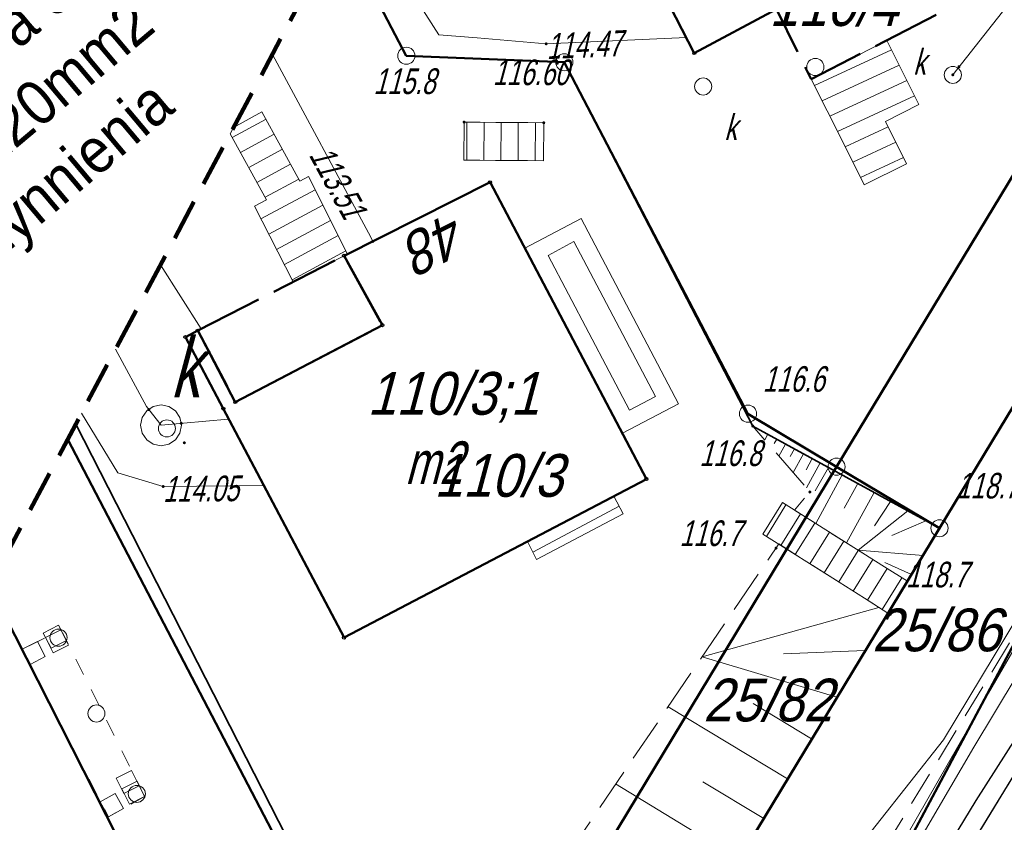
# Model space of a CAD drawing. Extents: x 7463256 to 7464485, y 5957341 to 5958260.
# Tile 123 of 256: x 7463731 to 7463760, y 5957620 to 5957643. Entities that reach past the tile are written whole.
import ezdxf
from ezdxf import colors
from ezdxf.entities.mleader import LeaderData, LeaderLine
from ezdxf.enums import TextEntityAlignment as Align
from ezdxf.math import Vec2, Vec3

# ---------------------------------------------------------------- set-up
doc = ezdxf.new("R2010")
doc.units = 0
doc.header["$MEASUREMENT"] = 0
for name, pattern in [('1.5_0.5', [2, 1.5, -0.5]), ('218-500', [1, 0.5, -0.5]), ('4', [1.8, 1.2, -0.6]), ('ib10_500', [1, 0.5, -0.5]), ('l219_500', [0]), ('mz1.0_0.5', [1.5, 1, -0.5]), ('mz1.25_0.5', [1.75, 1.25, -0.5]), ('mz2.0_0.5', [2.5, 2, -0.5])]:
    doc.linetypes.add(name, pattern=pattern)
doc.layers.get('0').update_dxf_attribs({"color": 2, "linetype": 'CONTINUOUS', "lineweight": 5})
for name, color, linetype in [('000 Inne (niezydentyfikowane)', 7, 'CONTINUOUS'), ('202-Punkt graniczny stabilizowany trwale', 7, 'CONTINUOUS'), ('211-Nr działki', 7, 'CONTINUOUS'), ('218-Granica użytku', 7, 'CONTINUOUS'), ('219-Linia granicy', 7, 'CONTINUOUS'), ('238-Punkt adresowy budynku', 7, 'CONTINUOUS'), ('311-podpora związana z budynkiem (punkt)', 7, 'CONTINUOUS'), ('312-Budynek (powierzchnia)', 7, 'CONTINUOUS'), ('312-Numer ewidencyjny budynku', 7, 'CONTINUOUS'), ('312-Numer ewidencyjny budynku-Atr124', 7, 'CONTINUOUS'), ('352-schody (powierzchnia)', 7, 'CONTINUOUS'), ('chodnik (powierzchnia)', 7, 'CONTINUOUS'), ('jezdnia (powierzchnia)', 7, 'CONTINUOUS'), ('komora podziemna - przewód kanalizacyjny (powierzchnia)', 7, 'CONTINUOUS'), ('komora podziemna - przewód kanalizacyjny (powierzchnia)-Atr17', 7, 'CONTINUOUS'), ('krawężnik (linia)', 7, 'CONTINUOUS'), ('nawis - blok budynku (powierzchnia)', 7, 'CONTINUOUS'), ('Obszar opracowania', 7, 'CONTINUOUS'), ('ogrodzenie trwałe (linia)', 7, 'CONTINUOUS'), ('przewód elektroenergetyczny (linia)', 7, 'CONTINUOUS'), ('przewód gazowy (linia)', 7, 'CONTINUOUS'), ('przewód kanalizacyjny (linia)', 7, 'CONTINUOUS'), ('przewód wodociągowy (linia)', 7, 'CONTINUOUS'), ('Punkt budynku', 7, 'CONTINUOUS'), ('punkt o określonej wysokości (sieć gazowa)', 7, 'CONTINUOUS'), ('punkt o określonej wysokości (sieć gazowa)-Atr2', 7, 'CONTINUOUS'), ('punkt o określonej wysokości (sieć kanalizacyjna)', 7, 'CONTINUOUS'), ('punkt o określonej wysokości (sieć wodociągowa)', 7, 'CONTINUOUS'), ('punkt o określonej wysokości (sieć wodociągowa)-Atr2', 7, 'CONTINUOUS'), ('punkt wysokościowy naturalny', 7, 'CONTINUOUS'), ('punkt wysokościowy naturalny-Atr2', 7, 'CONTINUOUS'), ('punkt wysokościowy sztuczny', 7, 'CONTINUOUS'), ('punkt wysokościowy sztuczny-Atr2', 7, 'CONTINUOUS'), ('rura ochronna - przewód elektroenergetyczny (linia)', 7, 'CONTINUOUS'), ('schody w ciągu komunikacyjnym', 7, 'CONTINUOUS'), ('skarpa nieumocniona (powierzchnia)', 7, 'CONTINUOUS'), ('studzienka okrągła - przewód kanalizacyjny (punkt)', 7, 'CONTINUOUS'), ('studzienka okrągła - przewód kanalizacyjny (punkt)-Atr17', 7, 'CONTINUOUS'), ('taras (powierzchnia)', 7, 'CONTINUOUS'), ('wiata (powierzchnia)', 7, 'CONTINUOUS'), ('wiata (powierzchnia) - symbol', 7, 'CONTINUOUS'), ('właz okrągły - siec kanalizacyjna (punkt)', 7, 'CONTINUOUS')]:
    doc.layers.add(name, color=color, linetype=linetype)
doc.layers.add('OBMBS-21-18876-opis proj', color=1, linetype='CONTINUOUS', lineweight=18)
doc.styles.get("Standard").update_dxf_attribs({"font": 'txt', "width": 0.75})
doc.linetypes.add('902-500', pattern='A,3.75,0,[1,ksztalty.shx,S=0.5,R=0,X=0,Y=0],3.75', length=7.5)

# ---------------------------------------------------------------- blocks, each defined once
blk = doc.blocks.new('PW01')
at = {"linetype": 'Continuous', "lineweight": 13}
h = blk.add_hatch(color=0, dxfattribs=at)
edge = h.paths.add_edge_path()
edge.add_arc((0, 0), 0.045, 0, 360)
blk = doc.blocks.new('US22')
at = {"color": 0, "linetype": 'Continuous', "lineweight": 13}
blk.add_circle((0, 0), 0.25, dxfattribs=at)
blk = doc.blocks.new('PW02')
at = {"linetype": 'Continuous', "lineweight": 13}
h = blk.add_hatch(color=0, dxfattribs=at)
edge = h.paths.add_edge_path()
edge.add_arc((0, 0), 0.045, 0, 360)
blk = doc.blocks.new('US15')
at = {"color": 0, "linetype": 'Continuous', "lineweight": 13}
blk.add_circle((0, 0), 0.25, dxfattribs=at)
blk = doc.blocks.new('IB10')
at = {"color": 0, "linetype": 'Continuous', "lineweight": 13}
for p, q in [((0, 0), (0, 0.5)), ((0, 0.5), (0.5, 0.5)), ((0.5, 0), (0.5, 0.5)), ((0, 0), (0.5, 0))]:
    blk.add_line(p, q, dxfattribs=at)
blk = doc.blocks.new('202')
at = {"color": 0, "linetype": 'Continuous', "lineweight": 0}
blk.add_circle((0, 0), 0.25, dxfattribs=at)
blk = doc.blocks.new('PUNKTBUD')
at = {"color": 0}
blk.add_circle((0, 0), 0.045, dxfattribs=at)
blk = doc.blocks.new('311')
at = {"color": 0, "linetype": 'Continuous', "lineweight": 0}
blk.add_circle((0, 0), 0.25, dxfattribs=at)

msp = doc.modelspace()

# ---------------------------------------------------------------- linework, layer by layer
at = {"layer": '000 Inne (niezydentyfikowane)', "color": 7, "linetype": 'Continuous', "lineweight": 13}
for p, q in [((7463752.8, 5957630.97), (7463752.71, 5957630.81)), ((7463753.06, 5957630.83), (7463752.99, 5957630.7)), ((7463753.32, 5957630.68), (7463753.12, 5957630.33)), ((7463753.58, 5957630.54), (7463753.45, 5957630.32)), ((7463753.84, 5957630.4), (7463753.54, 5957629.85)), ((7463754.1, 5957630.26), (7463753.92, 5957629.93)), ((7463754.33, 5957630.13), (7463753.93, 5957629.4)), ((7463754.57, 5957630), (7463754.18, 5957629.31)), ((7463754.97, 5957629.78), (7463754.2, 5957628.36)), ((7463755.43, 5957629.53), (7463755.03, 5957628.81)), ((7463755.91, 5957629.27), (7463755.1, 5957627.79)), ((7463756.39, 5957629), (7463755.92, 5957628.29)), ((7463756.89, 5957628.73), (7463755.44, 5957627.58)), ((7463757.42, 5957628.44), (7463756.43, 5957628.01)), ((7463757.34, 5957627.42), (7463755.44, 5957627.58)), ((7463757, 5957626.87), (7463756.22, 5957627.22)), ((7463756.05, 5957625.9), (7463750.88, 5957624.46)), ((7463755.64, 5957624.64), (7463753.26, 5957624.55)), ((7463754.82, 5957623.28), (7463750.88, 5957624.46)), ((7463754.08, 5957622.06), (7463752.37, 5957623.09)), ((7463753.38, 5957620.89), (7463749.89, 5957623)), ((7463752.68, 5957619.73), (7463750.9, 5957620.8)), ((7463751.96, 5957618.55), (7463748.35, 5957620.74))]:
    msp.add_line(p, q, dxfattribs=at)
at = {"layer": '218-Granica użytku', "color": 3, "linetype": '218-500', "lineweight": 18, "flags": 128}
for points in [[(7463765.66, 5957641.17), (7463757.82, 5957628.22)], [(7463757.82, 5957628.22), (7463746.93, 5957610.22)]]:
    msp.add_lwpolyline(points, dxfattribs=at)
at = {"layer": '219-Linia granicy', "color": 3, "linetype": 'l219_500', "lineweight": 50, "flags": 128}
for points in [[(7463742.23, 5957642.04), (7463740.28, 5957645.774)], [(7463762.67, 5957643.01), (7463754.81, 5957630.02)], [(7463746.85, 5957641.85), (7463742.23, 5957642.04)], [(7463752.22, 5957631.57), (7463746.85, 5957641.85)], [(7463765.66, 5957641.17), (7463757.82, 5957628.22)], [(7463766.99, 5957637.98), (7463755.45, 5957616.3)], [(7463754.81, 5957630.02), (7463752.22, 5957631.57)], [(7463741.34, 5957613.55), (7463732.33, 5957630.819)], [(7463754.81, 5957630.02), (7463743.92, 5957612)], [(7463757.82, 5957628.22), (7463754.81, 5957630.02)], [(7463757.82, 5957628.22), (7463746.93, 5957610.22)]]:
    msp.add_lwpolyline(points, dxfattribs=at)
at = {"layer": '312-Budynek (powierzchnia)', "color": 7, "linetype": 'Continuous', "lineweight": 50, "flags": 128}
for points in [[(7463750.65, 5957642.12), (7463749.03, 5957645.27)], [(7463753.05, 5957643.4), (7463750.65, 5957642.12)], [(7463740.41, 5957636.19), (7463744.68, 5957638.34)], [(7463744.68, 5957638.34), (7463749.25, 5957629.66)], [(7463741.53, 5957634.16), (7463740.41, 5957636.19)], [(7463737.23, 5957631.91), (7463741.53, 5957634.16)], [(7463735.77, 5957633.81), (7463736.13, 5957634)], [(7463736.88, 5957631.72), (7463735.77, 5957633.81)], [(7463736.13, 5957634), (7463737.23, 5957631.91)], [(7463740.41, 5957625.02), (7463736.88, 5957631.72)], [(7463749.25, 5957629.66), (7463740.41, 5957625.02)], [(7463730.46, 5957625.73), (7463737.77, 5957611.32)]]:
    msp.add_lwpolyline(points, dxfattribs=at)
at = {"layer": '352-schody (powierzchnia)', "color": 7, "linetype": 'Continuous', "lineweight": 18, "flags": 128}
for points in [[(7463757.22, 5957640.61), (7463756.24, 5957640.12), (7463756.86, 5957638.88), (7463755.62, 5957638.26), (7463755, 5957639.5), (7463754.07, 5957641.36), (7463756.28, 5957642.49)], [(7463757.22, 5957640.61), (7463756.24, 5957640.12), (7463756.86, 5957638.88), (7463755.62, 5957638.26), (7463755, 5957639.5), (7463754.07, 5957641.36), (7463756.28, 5957642.49)], [(7463739.12, 5957638.37), (7463739.37, 5957638.51), (7463740.51, 5957636.24), (7463740.41, 5957636.19), (7463738.92, 5957635.43), (7463737.79, 5957637.64), (7463738.14, 5957637.83), (7463737.08, 5957639.76), (7463737.18, 5957639.94), (7463738.01, 5957640.4)], [(7463739.12, 5957638.37), (7463739.37, 5957638.51), (7463740.51, 5957636.24), (7463740.41, 5957636.19), (7463738.92, 5957635.43), (7463737.79, 5957637.64), (7463738.14, 5957637.83), (7463737.08, 5957639.76), (7463737.18, 5957639.94), (7463738.01, 5957640.4)], [(7463748.57, 5957628.64), (7463746.04, 5957627.31), (7463745.77, 5957627.83), (7463748.3, 5957629.16)], [(7463748.57, 5957628.64), (7463746.04, 5957627.31), (7463745.77, 5957627.83), (7463748.3, 5957629.16)]]:
    msp.add_lwpolyline(points, close=True, dxfattribs=at)
for points in [[(7463756.419, 5957642.212), (7463754.166, 5957641.168)], [(7463756.643, 5957641.765), (7463754.39, 5957640.72)], [(7463756.866, 5957641.317), (7463754.614, 5957640.273)], [(7463757.09, 5957640.87), (7463754.837, 5957639.826)], [(7463738.128, 5957640.185), (7463737.139, 5957639.652)], [(7463756.319, 5957639.961), (7463755.061, 5957639.378)], [(7463738.367, 5957639.746), (7463737.38, 5957639.214)], [(7463756.543, 5957639.514), (7463755.285, 5957638.931)], [(7463738.607, 5957639.308), (7463737.621, 5957638.775)], [(7463756.767, 5957639.066), (7463755.508, 5957638.483)], [(7463738.847, 5957638.869), (7463737.861, 5957638.337)], [(7463739.087, 5957638.43), (7463738.102, 5957637.899)], [(7463739.566, 5957638.12), (7463737.981, 5957637.266)], [(7463739.79, 5957637.673), (7463738.209, 5957636.821)], [(7463740.015, 5957637.226), (7463738.437, 5957636.375)], [(7463740.239, 5957636.779), (7463738.664, 5957635.93)], [(7463740.464, 5957636.332), (7463738.892, 5957635.485)], [(7463745.931, 5957627.52), (7463748.452, 5957628.868)]]:
    msp.add_lwpolyline(points, dxfattribs=at)
at = {"layer": 'chodnik (powierzchnia)', "color": 7, "linetype": 'mz1.0_0.5', "lineweight": 18, "flags": 128}
for points in [[(7463699.323, 5957594.39), (7463700.37, 5957592.93), (7463723.65, 5957576.64), (7463727.48, 5957575.52), (7463728.66, 5957575.7), (7463730.18, 5957576.2), (7463765.45, 5957634.01), (7463794.73, 5957681.9), (7463797.66, 5957686.28), (7463800.49, 5957690.15), (7463803.45, 5957693.95), (7463806.58, 5957697.64), (7463810.39, 5957701.96), (7463813.7, 5957705.46), (7463813.07, 5957701.71), (7463813.05, 5957701.59)], [(7463813.05, 5957701.59), (7463812, 5957700.58), (7463808.07, 5957696.14), (7463805.13, 5957692.62), (7463802.28, 5957688.92), (7463799.31, 5957684.89), (7463796.54, 5957680.74), (7463767.27, 5957632.9), (7463732.9, 5957576.65), (7463731.3, 5957575.32), (7463729.63, 5957574.54), (7463728.19, 5957574.24), (7463726.67, 5957574.24), (7463723.16, 5957575.35), (7463700.14, 5957591.32), (7463697.73, 5957593.92), (7463697.505, 5957594.535)]]:
    msp.add_lwpolyline(points, dxfattribs=at)
at = {"layer": 'jezdnia (powierzchnia)', "color": 7, "linetype": '1.5_0.5', "lineweight": 18, "flags": 128}
msp.add_lwpolyline([(7464435.78, 5957969.39), (7464432.43, 5957972.86), (7464429.42, 5957974.41), (7464426.04, 5957975.11), (7464423.57, 5957975.29), (7464415.47, 5957975.65), (7464371.24, 5957977.61), (7464365.3, 5957977.72), (7464358.84, 5957977.54), (7464346.65, 5957976.28), (7464334.12, 5957974.86), (7464314.08, 5957972.37), (7464311.27, 5957971.79), (7464308.65, 5957970.79), (7464306.54, 5957969.49), (7464304.63, 5957967.74), (7464302.38, 5957964.84), (7464301.74, 5957963.57), (7464301.19, 5957962.16), (7464300.69, 5957960.13), (7464300.42, 5957957.35), (7464300.44, 5957956.63), (7464301.34, 5957947.07), (7464297.39, 5957932.65), (7464296.35, 5957938.67), (7464295.41, 5957944.67), (7464295.17, 5957946.64), (7464294.07, 5957955.56), (7464293.61, 5957956.95), (7464292.71, 5957958.8), (7464291.04, 5957961.16), (7464288.7, 5957963.43), (7464286.48, 5957964.87), (7464282.67, 5957966.24), (7464279.68, 5957966.6), (7464275.55, 5957966.1), (7464272.53, 5957965.24), (7464268.15, 5957963.7), (7464261.6, 5957961.09), (7464256.13, 5957958.63), (7464254.19, 5957957.73), (7464203.13, 5957927.95), (7464201.44, 5957926.95), (7464180.61, 5957914.62), (7464165.37, 5957905.54), (7464161.93, 5957903.53), (7464100.25, 5957867.28), (7464064.71, 5957846.22), (7464055.2, 5957840.55), (7464053.84, 5957839.49), (7464052.69, 5957837.84), (7464051.91, 5957836.3), (7464051.31, 5957834.34), (7464051.05, 5957832.31), (7464051.31, 5957830.32), (7464051.63, 5957829.49), (7464053.32, 5957826.48), (7464047.06, 5957824.65), (7464046.37, 5957825.86), (7464044.81, 5957827.52), (7464043.6, 5957828.27), (7464042.09, 5957829.03), (7464040.11, 5957829.49), (7464038.12, 5957829.49), (7464036.05, 5957829.05), (7464034.47, 5957828.33), (7463990.77, 5957802.57), (7463984.67, 5957799.1), (7463963.97, 5957788.11), (7463953.9, 5957782.45), (7463916.77, 5957760.61), (7463915.43, 5957759.41), (7463915.19, 5957759.06), (7463914.98, 5957758.7), (7463914.81, 5957758.32), (7463914.66, 5957757.92), (7463914.55, 5957757.51), (7463914.48, 5957757.1), (7463914.44, 5957756.68), (7463914.43, 5957756.26), (7463914.83, 5957754.63), (7463915.69, 5957753.07), (7463915.97, 5957752.41), (7463916.13, 5957752.13), (7463917.59, 5957749.55), (7463915.13, 5957748.12), (7463913.12, 5957750.74), (7463911.87, 5957752.81), (7463910.63, 5957754.01), (7463910.25, 5957754.23), (7463909.85, 5957754.42), (7463909.44, 5957754.57), (7463909.02, 5957754.68), (7463908.58, 5957754.76), (7463908.15, 5957754.79), (7463907.71, 5957754.78), (7463907.27, 5957754.73), (7463905.57, 5957754.08), (7463866.26, 5957731.41), (7463858.61, 5957727.02), (7463857.72, 5957725.98), (7463855.16, 5957717.14), (7463854.76, 5957719.2), (7463853.89, 5957720.78), (7463852.79, 5957721.69), (7463851.14, 5957722.42), (7463850.42, 5957722.32), (7463846.1, 5957719.79), (7463840.56, 5957716.65), (7463836.11, 5957713.89), (7463831.61, 5957710.47), (7463828.31, 5957707.66), (7463822.22, 5957701.89), (7463817.3, 5957696.82), (7463812.7, 5957691.61), (7463812.45, 5957691.34), (7463806.98, 5957684.37), (7463803.64, 5957679.75), (7463801.45, 5957676.28), (7463793.55, 5957663.48), (7463792.86, 5957661.7), (7463792.97, 5957659.75), (7463793.77, 5957657.97), (7463795.13, 5957656.54), (7463794.29, 5957652.43), (7463792.69, 5957652.63), (7463790.95, 5957652.54), (7463789.5, 5957652.32), (7463787.98, 5957651.93), (7463786.22, 5957650.98), (7463785.18, 5957649.81), (7463783.63, 5957647.28), (7463741.4, 5957578.12), (7463740.09, 5957575.93), (7463739.68, 5957574.67), (7463739.8, 5957572.76), (7463740.25, 5957571.39), (7463740.85, 5957570.49), (7463741.87, 5957569.43), (7463743.26, 5957568.37), (7463741.42, 5957565.08), (7463740.12, 5957565.67), (7463738.77, 5957566.02), (7463737.29, 5957566.06), (7463735.98, 5957565.85), (7463734.34, 5957565.14), (7463733.02, 5957564.22), (7463732.29, 5957563.18), (7463701.08, 5957512.16), (7463700.31, 5957510.77), (7463700.32, 5957510.77), (7463696.94, 5957505.36), (7463687.39, 5957489.52), (7463687.14, 5957489.11), (7463686.89, 5957488.7), (7463686.65, 5957488.29), (7463686.42, 5957487.87), (7463686.19, 5957487.45), (7463685.97, 5957487.02), (7463685.76, 5957486.59), (7463685.55, 5957486.16), (7463685.35, 5957485.73), (7463685.15, 5957485.29), (7463684.96, 5957484.85), (7463684.77, 5957484.4), (7463684.58, 5957483.96), (7463684.39, 5957483.51), (7463684.21, 5957483.06), (7463684.03, 5957482.61), (7463683.85, 5957482.17), (7463683.67, 5957481.72), (7463683.5, 5957481.27), (7463683.32, 5957480.81), (7463683.15, 5957480.36), (7463682.98, 5957479.91), (7463682.81, 5957479.45), (7463682.65, 5957479), (7463682.49, 5957478.54), (7463682.32, 5957478.08), (7463682.17, 5957477.62), (7463682.01, 5957477.15), (7463681.86, 5957476.69), (7463681.71, 5957476.22), (7463681.56, 5957475.76), (7463681.41, 5957475.29), (7463681.27, 5957474.82), (7463681.13, 5957474.35), (7463681, 5957473.88), (7463680.87, 5957473.41), (7463680.74, 5957472.94), (7463680.61, 5957472.47), (7463680.48, 5957471.99), (7463680.36, 5957471.52), (7463680.25, 5957471.05), (7463680.13, 5957470.57), (7463680.02, 5957470.09), (7463679.91, 5957469.61), (7463679.81, 5957469.12), (7463679.71, 5957468.64), (7463679.61, 5957468.16), (7463679.52, 5957467.67), (7463679.42, 5957467.19), (7463679.33, 5957466.7), (7463679.25, 5957466.22), (7463679.16, 5957465.73), (7463679.08, 5957465.25), (7463679, 5957464.76), (7463678.93, 5957464.27), (7463678.85, 5957463.78), (7463678.78, 5957463.28), (7463678.72, 5957462.79), (7463678.65, 5957462.3), (7463678.59, 5957461.81), (7463678.53, 5957461.31), (7463678.47, 5957460.82), (7463678.42, 5957460.33), (7463678.36, 5957459.83), (7463678.31, 5957459.34), (7463678.26, 5957458.84), (7463678.22, 5957458.35), (7463678.17, 5957457.85), (7463678.13, 5957457.36), (7463678.09, 5957456.86), (7463678.05, 5957456.37), (7463678.02, 5957455.87), (7463677.99, 5957455.41), (7463677.96, 5957454.94), (7463677.93, 5957454.48), (7463677.91, 5957454.01), (7463677.89, 5957453.55), (7463677.87, 5957453.08), (7463677.86, 5957452.62), (7463677.85, 5957452.15), (7463677.84, 5957451.69), (7463677.84, 5957451.22), (7463677.84, 5957450.76), (7463677.85, 5957450.29), (7463677.86, 5957449.83), (7463677.87, 5957449.36), (7463670.59, 5957467.12), (7463670.68, 5957467.58), (7463670.78, 5957468.04), (7463670.89, 5957468.5), (7463670.99, 5957468.96), (7463671.11, 5957469.42), (7463671.22, 5957469.87), (7463671.34, 5957470.33), (7463671.46, 5957470.78), (7463671.59, 5957471.24), (7463671.72, 5957471.69), (7463671.86, 5957472.14), (7463672, 5957472.59), (7463672.14, 5957473.04), (7463673.46, 5957477.28), (7463673.58, 5957477.76), (7463673.68, 5957478.24), (7463673.77, 5957478.73), (7463673.84, 5957479.22), (7463673.89, 5957479.71), (7463673.93, 5957480.2), (7463673.95, 5957480.7), (7463673.95, 5957481.19), (7463673.93, 5957481.63), (7463673.91, 5957482.08), (7463673.86, 5957482.52), (7463673.81, 5957482.96), (7463673.74, 5957483.4), (7463673.66, 5957483.84), (7463673.57, 5957484.28), (7463673.47, 5957484.71), (7463673.35, 5957485.14), (7463673.2, 5957485.61), (7463673.02, 5957486.08), (7463672.82, 5957486.54), (7463672.6, 5957486.99), (7463672.36, 5957487.42), (7463672.1, 5957487.85), (7463671.82, 5957488.26), (7463671.52, 5957488.66), (7463671.25, 5957489.02), (7463670.95, 5957489.36), (7463670.64, 5957489.68), (7463670.3, 5957489.97), (7463669.95, 5957490.25), (7463669.57, 5957490.5), (7463669.19, 5957490.73), (7463668.78, 5957490.93), (7463668.37, 5957491.1), (7463667.96, 5957491.31), (7463667.54, 5957491.51), (7463667.12, 5957491.7), (7463666.7, 5957491.89), (7463666.27, 5957492.06), (7463665.84, 5957492.23), (7463665.41, 5957492.38), (7463664.97, 5957492.53), (7463642.84, 5957508.24), (7463669.89, 5957497.69), (7463670.31, 5957497.52), (7463670.74, 5957497.36), (7463671.18, 5957497.22), (7463671.62, 5957497.11), (7463672.07, 5957497.01), (7463672.52, 5957496.93), (7463672.97, 5957496.87), (7463673.43, 5957496.83), (7463673.89, 5957496.8), (7463674.34, 5957496.8), (7463674.8, 5957496.82), (7463675.3, 5957496.85), (7463675.79, 5957496.9), (7463676.29, 5957496.96), (7463676.78, 5957497.02), (7463677.27, 5957497.1), (7463677.76, 5957497.19), (7463678.25, 5957497.29), (7463678.74, 5957497.4), (7463679.22, 5957497.52), (7463679.7, 5957497.65), (7463680.18, 5957497.79), (7463680.66, 5957497.94), (7463681.12, 5957498.11), (7463681.59, 5957498.29), (7463682.05, 5957498.49), (7463682.49, 5957498.71), (7463682.94, 5957498.94), (7463683.37, 5957499.19), (7463683.81, 5957499.43), (7463684.24, 5957499.68), (7463684.65, 5957499.96), (7463685.06, 5957500.25), (7463685.45, 5957500.55), (7463685.83, 5957500.88), (7463686.2, 5957501.21), (7463686.55, 5957501.56), (7463686.89, 5957501.93), (7463688.47, 5957503.86), (7463689.58, 5957505.52), (7463695.05, 5957514.51), (7463697.35, 5957517.63), (7463699.52, 5957521.26), (7463701.68, 5957524.9), (7463703.98, 5957528.54), (7463706.45, 5957532.61), (7463709.76, 5957538.71), (7463712.45, 5957543.07), (7463719.87, 5957554.72), (7463722.1, 5957558.36), (7463724.25, 5957562.41), (7463732.9, 5957576.65), (7463767.27, 5957632.9), (7463796.54, 5957680.74), (7463799.31, 5957684.89), (7463802.28, 5957688.92), (7463805.13, 5957692.62), (7463808.07, 5957696.14), (7463812, 5957700.58), (7463813.05, 5957701.59), (7463815.17, 5957703.91), (7463818.63, 5957707.32), (7463821.81, 5957710.38), (7463824, 5957712.35), (7463825.06, 5957713.31), (7463827.47, 5957715.22), (7463831.55, 5957718.14), (7463834.51, 5957720.09), (7463871.58, 5957742.02), (7463872.84, 5957742.74), (7463873.73, 5957743.25), (7463884.95, 5957749.82), (7463947.94, 5957787.04), (7463958.13, 5957793.13), (7463978.66, 5957805.82), (7463992.86, 5957814.5), (7464021.02, 5957831.03), (7464036.35, 5957840.19), (7464045.52, 5957845.62), (7464072.76, 5957861.89), (7464098.08, 5957876.78), (7464143.2, 5957903.29), (7464143.83, 5957904.35), (7464144.42, 5957906.04), (7464144.87, 5957907.87), (7464144.93, 5957908.37), (7464145, 5957909.96), (7464144.74, 5957911.42), (7464152.37, 5957912.8), (7464152.74, 5957912.55), (7464154.03, 5957911.87), (7464155.59, 5957911.35), (7464156.76, 5957911.33), (7464160.57, 5957913.58), (7464192.28, 5957932.28), (7464213.7, 5957945.07), (7464214.43, 5957945.48), (7464238.65, 5957959.71), (7464249.15, 5957965.6), (7464251.26, 5957966.66), (7464253.69, 5957967.84), (7464257.35, 5957969.46), (7464261.98, 5957971.33), (7464263.31, 5957972), (7464273.13, 5957975.13), (7464277.92, 5957976.24), (7464280.42, 5957977.04), (7464282.71, 5957978.14), (7464285.69, 5957980.47), (7464287.52, 5957982.76), (7464288.9, 5957985.47), (7464289.81, 5957990.22), (7464289.57, 5957993.19), (7464288.87, 5958000.11), (7464295.35, 5958000.29), (7464295.83, 5957995.88), (7464296.53, 5957992.32), (7464297.86, 5957989.04), (7464299.36, 5957986.74), (7464301.71, 5957984.36), (7464305.3, 5957982.36), (7464307.82, 5957981.66), (7464311.17, 5957981.45), (7464364.74, 5957987.95), (7464391.32, 5957991.11), (7464398.1, 5957991.95), (7464414.27, 5957994.02), (7464414.84, 5957994.09), (7464425.44, 5957995.47), (7464427.97, 5957995.83), (7464434.5, 5957997.95), (7464434.9, 5957998.22), (7464435.3, 5957998.5), (7464435.68, 5957998.8), (7464436.05, 5957999.11), (7464436.4, 5957999.44), (7464436.74, 5957999.78), (7464437.07, 5958000.13), (7464437.39, 5958000.5), (7464437.69, 5958000.88), (7464437.97, 5958001.27), (7464438.24, 5958001.67), (7464438.49, 5958002.08), (7464438.73, 5958002.5), (7464438.95, 5958002.94), (7464439.15, 5958003.37), (7464439.33, 5958003.82), (7464439.5, 5958004.28), (7464439.65, 5958004.74), (7464439.78, 5958005.2), (7464439.89, 5958005.67), (7464439.98, 5958006.15), (7464440.05, 5958006.62), (7464440.11, 5958007.1), (7464440.14, 5958007.59), (7464440.16, 5958008.07), (7464437.87, 5957962.55), (7464436.62, 5957968.02)], close=True, dxfattribs=at)
at = {"layer": 'komora podziemna - przewód kanalizacyjny (powierzchnia)', "color": 34, "linetype": 'Continuous', "lineweight": 18, "flags": 128}
msp.add_lwpolyline([(7463735.06, 5957631.83), (7463735.29, 5957631.78), (7463735.48, 5957631.65), (7463735.61, 5957631.46), (7463735.65, 5957631.29), (7463735.66, 5957631.23), (7463735.61, 5957631), (7463735.48, 5957630.81), (7463735.29, 5957630.68), (7463735.06, 5957630.63), (7463734.83, 5957630.68), (7463734.64, 5957630.81), (7463734.51, 5957631), (7463734.46, 5957631.23), (7463734.51, 5957631.46), (7463734.64, 5957631.65), (7463734.83, 5957631.78)], close=True, dxfattribs=at)
at = {"layer": 'krawężnik (linia)', "color": 7, "linetype": 'Continuous', "lineweight": 25, "flags": 128}
msp.add_lwpolyline([(7463732.9, 5957576.65), (7463767.27, 5957632.9), (7463796.54, 5957680.74), (7463799.31, 5957684.89), (7463802.28, 5957688.92), (7463805.13, 5957692.62), (7463808.07, 5957696.14), (7463812, 5957700.58), (7463813.05, 5957701.59)], dxfattribs=at)
at = {"layer": 'nawis - blok budynku (powierzchnia)', "color": 7, "linetype": 'mz2.0_0.5', "lineweight": 50, "flags": 128}
for points in [[(7463756.88, 5957645.43), (7463757.87, 5957643.31), (7463754.07, 5957641.36), (7463753.05, 5957643.4)], [(7463736.13, 5957634), (7463740.41, 5957636.19), (7463741.53, 5957634.16), (7463737.23, 5957631.91)]]:
    msp.add_lwpolyline(points, close=True, dxfattribs=at)
at = {"layer": 'Obszar opracowania', "color": 132, "linetype": '4', "lineweight": 200, "flags": 128}
msp.add_lwpolyline([(7463648.63, 5957598.42), (7463381.17, 5957559), (7463352.31, 5957567.45), (7463255.88, 5957568.85), (7463280.41, 5957340.9), (7463468.95, 5957378.08), (7463536.66, 5957509.53), (7463626.95, 5957460.4), (7463653.5, 5957411.27), (7463734.5, 5957471.02), (7463879.22, 5957698.07), (7464314.97, 5957939.96), (7464470.72, 5957945.23), (7464483.34, 5958244.06), (7464262.86, 5958260.06), (7464240.11, 5958013.73), (7463789.91, 5957739.13), (7463712.41, 5957593.35)], close=True, dxfattribs=at)
at = {"layer": 'ogrodzenie trwałe (linia)', "color": 7, "linetype": '902-500', "lineweight": 35, "flags": 128}
for points in [[(7463740.28, 5957645.774), (7463742.23, 5957642.04), (7463746.85, 5957641.85), (7463752.36, 5957631.21), (7463757.82, 5957628.22), (7463746.93, 5957610.22)], [(7463746.93, 5957610.22), (7463743.92, 5957612), (7463743.01, 5957612.87), (7463740.86, 5957615.01), (7463732.565, 5957631.262)]]:
    msp.add_lwpolyline(points, dxfattribs=at)
at = {"layer": 'przewód elektroenergetyczny (linia)', "color": 1, "linetype": 'Continuous', "lineweight": 18, "flags": 128}
for points in [[(7463732.05, 5957577.96), (7463737.67, 5957587.18), (7463748.45, 5957604.58), (7463759.25, 5957623.4), (7463766.24, 5957635.47), (7463769.87, 5957641.25), (7463775.92, 5957650.77), (7463784.25, 5957663.85), (7463788.88, 5957671.22)], [(7463709.44, 5957553.8), (7463713.11, 5957552.38), (7463718.1, 5957556.53), (7463722.81, 5957564.25), (7463725.56, 5957568.96), (7463728.74, 5957574.23), (7463729.9, 5957576.17), (7463731.67, 5957579.07), (7463732.25, 5957579.74), (7463736.18, 5957585.13), (7463736.92, 5957586.09), (7463739.76, 5957587.71), (7463743.58, 5957594.34), (7463745.47, 5957598.11), (7463752.26, 5957610.59), (7463758.82, 5957621.82), (7463768.9, 5957638.57), (7463774.87, 5957648.56), (7463776.38, 5957651.29), (7463782.45, 5957661.66), (7463786.6, 5957669)], [(7463740.18, 5957593.1), (7463752.29, 5957611.54), (7463754, 5957617.04), (7463757.94, 5957622.03), (7463761.67, 5957628.22), (7463763.14, 5957632.38), (7463764.73, 5957631.28), (7463770.57, 5957640.94), (7463778.28, 5957653.51), (7463779.4, 5957653.32), (7463785.57, 5957648.91), (7463796.84, 5957643.06), (7463798.37, 5957642.29), (7463799.46, 5957641.65), (7463800.95, 5957640.86), (7463801.86, 5957640.49), (7463808.24, 5957637.36), (7463816.33, 5957632.81)], [(7463736.23, 5957634.05), (7463735.041, 5957635.92)]]:
    msp.add_lwpolyline(points, dxfattribs=at)
at = {"layer": 'przewód gazowy (linia)', "color": 40, "linetype": 'Continuous', "lineweight": 18, "flags": 128}
for points in [[(7463750.42, 5957642.57), (7463746.32, 5957642.39), (7463744.3, 5957642.56), (7463743.18, 5957642.65), (7463740.694, 5957646.554)], [(7463738.06, 5957629.47), (7463735.12, 5957629.44), (7463733.8, 5957629.84), (7463732.737, 5957631.586)]]:
    msp.add_lwpolyline(points, dxfattribs=at)
at = {"layer": 'przewód kanalizacyjny (linia)', "color": 34, "linetype": 'Continuous', "lineweight": 18, "flags": 128}
for points in [[(7463786.875, 5957733.421), (7463788.74, 5957730.5), (7463800.78, 5957712.71), (7463793.95, 5957695.56), (7463787.13, 5957685.27), (7463781.43, 5957674.56), (7463776.46, 5957666.57), (7463772.8, 5957660.97), (7463764.05, 5957648.9), (7463758.21, 5957641.48)], [(7463737.02, 5957631.41), (7463735.06, 5957631.23), (7463734.7, 5957631.69), (7463734.63, 5957631.78), (7463733.73, 5957633.453)]]:
    msp.add_lwpolyline(points, dxfattribs=at)
at = {"layer": 'przewód wodociągowy (linia)', "color": 5, "linetype": 'Continuous', "lineweight": 18, "flags": 128}
msp.add_lwpolyline([(7463738.315, 5957642.078), (7463741.19, 5957636.73), (7463741.25, 5957636.61)], dxfattribs=at)
at = {"layer": 'rura ochronna - przewód elektroenergetyczny (linia)', "color": 6, "linetype": 'Continuous', "lineweight": 30}
msp.add_lwpolyline([(7463741.13, 5957590.4), (7463746.33, 5957599.18), (7463752.08, 5957609.02), (7463758.89, 5957620.26), (7463767.08, 5957633.09), (7463773.87, 5957644.9), (7463782.08, 5957659.41), (7463788.06, 5957667.97), (7463789.67, 5957670.34)], dxfattribs=at)
at = {"layer": 'schody w ciągu komunikacyjnym', "color": 7, "linetype": 'Continuous', "lineweight": 18, "flags": 128}
for points in [[(7463744.85, 5957640.09), (7463745.78, 5957640.09), (7463746.25, 5957640.08), (7463746.24, 5957638.97), (7463745.77, 5957638.98), (7463744.84, 5957638.98), (7463744.38, 5957638.99), (7463743.91, 5957638.99), (7463743.92, 5957640.1), (7463744.39, 5957640.1)], [(7463744.85, 5957640.09), (7463745.78, 5957640.09), (7463746.25, 5957640.08), (7463746.24, 5957638.97), (7463745.77, 5957638.98), (7463744.84, 5957638.98), (7463744.38, 5957638.99), (7463743.91, 5957638.99), (7463743.92, 5957640.1), (7463744.39, 5957640.1)], [(7463756.21, 5957627.09), (7463756.88, 5957626.67), (7463756.31, 5957625.74), (7463755.63, 5957626.17), (7463754.89, 5957626.64), (7463752.65, 5957628.05), (7463753.23, 5957628.97)], [(7463756.21, 5957627.09), (7463756.88, 5957626.67), (7463756.31, 5957625.74), (7463755.63, 5957626.17), (7463754.89, 5957626.64), (7463752.65, 5957628.05), (7463753.23, 5957628.97)]]:
    msp.add_lwpolyline(points, close=True, dxfattribs=at)
for points in [[(7463743.997, 5957638.99), (7463744.003, 5957640.1)], [(7463744.497, 5957638.987), (7463744.503, 5957640.098)], [(7463744.997, 5957638.98), (7463745.003, 5957640.09)], [(7463745.497, 5957638.98), (7463745.503, 5957640.09)], [(7463745.997, 5957638.975), (7463746.003, 5957640.085)], [(7463752.758, 5957627.982), (7463753.33, 5957628.907)], [(7463753.181, 5957627.716), (7463753.753, 5957628.64)], [(7463753.604, 5957627.449), (7463754.176, 5957628.373)], [(7463754.027, 5957627.183), (7463754.599, 5957628.107)], [(7463754.45, 5957626.917), (7463755.022, 5957627.84)], [(7463754.874, 5957626.65), (7463755.445, 5957627.573)], [(7463755.296, 5957626.382), (7463755.867, 5957627.306)], [(7463755.718, 5957626.114), (7463756.29, 5957627.04)], [(7463756.141, 5957625.847), (7463756.714, 5957626.774)]]:
    msp.add_lwpolyline(points, dxfattribs=at)
at = {"layer": 'skarpa nieumocniona (powierzchnia)', "color": 7, "linetype": 'mz1.25_0.5', "lineweight": 18, "flags": 128}
for points in [[(7463754.46, 5957630.06), (7463757.82, 5957628.22), (7463756.88, 5957626.67), (7463756.21, 5957627.09), (7463755.47, 5957627.56), (7463754.72, 5957628.03), (7463753.58, 5957628.75), (7463754.03, 5957629.28), (7463752.36, 5957631.21)], [(7463754.89, 5957626.64), (7463755.63, 5957626.17), (7463756.31, 5957625.74), (7463746.93, 5957610.22), (7463743.92, 5957612), (7463743.01, 5957612.87), (7463753.12, 5957627.76)]]:
    msp.add_lwpolyline(points, close=True, dxfattribs=at)
at = {"layer": 'taras (powierzchnia)', "color": 0, "lineweight": 18}
for p, q in [((7463745.7, 5957636.41), (7463747.34, 5957637.28)), ((7463747.34, 5957637.28), (7463750.19, 5957631.86)), ((7463748.55, 5957631), (7463745.7, 5957636.41)), ((7463746.375, 5957636.202), (7463747.131, 5957636.604)), ((7463747.131, 5957636.604), (7463749.514, 5957632.071)), ((7463748.76, 5957631.674), (7463746.375, 5957636.202)), ((7463749.514, 5957632.071), (7463748.76, 5957631.674)), ((7463750.19, 5957631.86), (7463748.55, 5957631))]:
    msp.add_line(p, q, dxfattribs=at)
at = {"layer": 'wiata (powierzchnia)', "color": 7, "linetype": 'ib10_500', "lineweight": 18, "flags": 128}
msp.add_lwpolyline([(7463734.58, 5957620.37), (7463734.42, 5957620.69), (7463732.29, 5957624.94), (7463732.13, 5957625.25), (7463731, 5957624.68), (7463733.52, 5957619.78)], close=True, dxfattribs=at)

# ---------------------------------------------------------------- block references
at = {"layer": '202-Punkt graniczny stabilizowany trwale', "color": 3, "linetype": 'Continuous', "lineweight": 18}
for p in [(7463742.23, 5957642.04), (7463746.85, 5957641.85), (7463752.22, 5957631.57), (7463754.81, 5957630.02), (7463757.82, 5957628.22)]:
    msp.add_blockref('202', p, dxfattribs=at)
at = {"layer": '311-podpora związana z budynkiem (punkt)', "color": 7, "linetype": 'Continuous', "lineweight": 18}
for p in [(7463754.19, 5957641.71), (7463732.06, 5957625.02), (7463733.17, 5957622.8), (7463734.35, 5957620.45)]:
    msp.add_blockref('311', p, dxfattribs=at)
at = {"layer": 'Punkt budynku', "color": 5, "linetype": 'Continuous', "lineweight": 18}
for p in [(7463750.65, 5957642.12), (7463744.68, 5957638.34), (7463740.41, 5957636.19), (7463736.13, 5957634), (7463741.53, 5957634.16), (7463735.77, 5957633.81), (7463736.88, 5957631.72), (7463737.23, 5957631.91), (7463749.25, 5957629.66), (7463740.41, 5957625.02)]:
    msp.add_blockref('PUNKTBUD', p, dxfattribs=at)
at = {"layer": 'punkt o określonej wysokości (sieć gazowa)', "color": 40, "linetype": 'Continuous', "lineweight": 13}
for p in [(7463746.32, 5957642.39), (7463735.12, 5957629.44)]:
    msp.add_blockref('PW01', p, dxfattribs=at)
at = {"layer": 'punkt o określonej wysokości (sieć kanalizacyjna)', "color": 34, "linetype": 'Continuous', "lineweight": 13}
for p in [(7463758.21, 5957641.48), (7463758.39, 5957641.72), (7463734.7, 5957631.69), (7463735.65, 5957631.29), (7463735.74, 5957630.72)]:
    msp.add_blockref('PW01', p, dxfattribs=at)
at = {"layer": 'punkt o określonej wysokości (sieć wodociągowa)', "color": 5, "linetype": 'Continuous', "lineweight": 13}
msp.add_blockref('PW01', (7463741.25, 5957636.61), dxfattribs=at)
at = {"layer": 'punkt wysokościowy naturalny', "color": 7, "linetype": 'Continuous', "lineweight": 13}
for p in [(7463743.92, 5957640.1), (7463752.36, 5957631.21), (7463754.03, 5957629.28), (7463757.82, 5957628.22), (7463753.04, 5957627.64), (7463756.38, 5957625.7)]:
    msp.add_blockref('PW01', p, dxfattribs=at)
at = {"layer": 'punkt wysokościowy sztuczny', "color": 7, "linetype": 'Continuous', "lineweight": 13}
msp.add_blockref('PW02', (7463746.25, 5957640.08), dxfattribs=at)
at = {"layer": 'studzienka okrągła - przewód kanalizacyjny (punkt)', "color": 34, "linetype": 'Continuous', "lineweight": 18}
for p in [(7463758.21, 5957641.48), (7463750.91, 5957641.14)]:
    msp.add_blockref('US15', p, dxfattribs=at)
at = {"layer": 'wiata (powierzchnia) - symbol', "color": 7, "linetype": 'Continuous', "lineweight": 18}
for p, rotation in [((7463732.29, 5957624.94), 117.3), ((7463732.13, 5957625.25), 206.768), ((7463731, 5957624.68), 297.216), ((7463734.42, 5957620.69), 116.619), ((7463734.58, 5957620.37), 116.565), ((7463733.52, 5957619.78), 29.1)]:
    msp.add_blockref('IB10', p, dxfattribs=dict(at, rotation=rotation))
at = {"layer": 'właz okrągły - siec kanalizacyjna (punkt)', "color": 7, "linetype": 'Continuous', "lineweight": 18}
msp.add_blockref('US22', (7463735.23, 5957631.14), dxfattribs=at)

# ---------------------------------------------------------------- texts
at = {"layer": '211-Nr działki', "color": 3, "linetype": 'Continuous', "lineweight": 18, "oblique": 15, "width": 0.9}
for s, p in [('110/4', (7463752.84, 5957642.91)), ('110/3', (7463743.04, 5957629.14)), ('25/86', (7463755.85, 5957624.62)), ('25/82', (7463750.91, 5957622.57))]:
    msp.add_text(s, height=1.25, dxfattribs=at).set_placement(p)
at = {"layer": '238-Punkt adresowy budynku', "color": 7, "linetype": 'Continuous', "lineweight": 25, "oblique": 15, "width": 0.9}
msp.add_text('48', height=1.25, rotation=206.723, dxfattribs=at).set_placement((7463742.88, 5957637.15), align=Align.CENTER)
at = {"layer": '312-Numer ewidencyjny budynku', "color": 7, "linetype": 'Continuous', "lineweight": 18, "oblique": 15, "width": 0.9}
msp.add_text('110/3;1', height=1.25, dxfattribs=at).set_placement((7463741.09, 5957631.54))
at = {"layer": '312-Numer ewidencyjny budynku-Atr124', "color": 7, "oblique": 15, "width": 0.72}
msp.add_text('m2', height=1.25, dxfattribs=at).set_placement((7463742.19, 5957629.51))
at = {"layer": 'komora podziemna - przewód kanalizacyjny (powierzchnia)-Atr17', "color": 34, "oblique": 15, "width": 0.722}
msp.add_text('k', height=1.75, dxfattribs=at).set_placement((7463735.33, 5957632.05))
at = {"layer": 'punkt o określonej wysokości (sieć gazowa)-Atr2', "color": 40, "oblique": 15, "width": 0.72}
for s, rotation, p in [('114.47', 2.51, (7463746.34, 5957641.94)), ('114.05', 0.6, (7463735.12, 5957628.99))]:
    msp.add_text(s, height=0.75, rotation=rotation, dxfattribs=at).set_placement(p)
at = {"layer": 'punkt o określonej wysokości (sieć wodociągowa)-Atr2', "color": 5, "oblique": 15, "width": 0.72}
msp.add_text('113.51', height=0.75, rotation=298.48, dxfattribs=at).set_placement((7463739.37, 5957639.14))
at = {"layer": 'punkt wysokościowy naturalny-Atr2', "color": 7, "oblique": 15, "width": 0.72}
for s, p in [('115.8', (7463741.27, 5957640.92)), ('116.6', (7463752.65, 5957632.21)), ('116.8', (7463750.8, 5957630.04)), ('118.7', (7463758.32, 5957629.09)), ('116.7', (7463750.22, 5957627.7)), ('118.7', (7463756.84, 5957626.49))]:
    msp.add_text(s, height=0.75, dxfattribs=at).set_placement(p)
at = {"layer": 'punkt wysokościowy sztuczny-Atr2', "color": 7, "oblique": 15, "width": 0.72}
msp.add_text('116.60', height=0.75, dxfattribs=at).set_placement((7463744.76, 5957641.18))
at = {"layer": 'studzienka okrągła - przewód kanalizacyjny (punkt)-Atr17', "color": 34, "oblique": 15, "width": 0.72}
for p in [(7463757.05, 5957641.49), (7463751.53, 5957639.58)]:
    msp.add_text('k', height=0.75, dxfattribs=at).set_placement(p)

# ---------------------------------------------------------------- next in the draw order: leaders
at = {"layer": 'OBMBS-21-18876-opis proj', "color": 6, "lineweight": 20}
ml = msp.add_multileader_mtext('Standard', dxfattribs=at)
ml.set_content('\\pxqc;{\\W0.9;\\fArial|b0|i0|c238|p34;\\C6;istn. sieć kablowa SN\\PNAHKBA 3x120mm2\\Pdo unieczynnienia}', color=256)
ml.set_leader_properties()
ml.build(insert=Vec2(0, 0))
ml.multileader.update_dxf_attribs({"has_text_frame": 1, "text_right_attachment_type": 0, "dogleg_length": 0.36, "arrow_head_size": 1.3})
ctx = ml.context
ctx.base_point, ctx.char_height, ctx.arrow_head_size, ctx.landing_gap_size, ctx.plane_origin, ctx.plane_x_axis, ctx.plane_y_axis = Vec3(7463721.512, 5957634.916), 1.3, 1.3, 0.09, Vec3(7463717.518, 5957706.96), Vec3(0.765565, 0.643359), Vec3(-0.643359, 0.765565)
ctx.right_attachment = 0
notes = []
notes.append((ctx, [(0, (1, 1, 0), (7463721.236, 5957634.685), (0.765565, 0.643359), 0.36, [(0, [(7463741.641, 5957591.263)], 0, [])])]))
ctx.mtext.insert, ctx.mtext.text_direction, ctx.mtext.rotation, ctx.mtext.width, ctx.mtext.defined_height, ctx.mtext.alignment, ctx.mtext.flow_direction = Vec3(7463726.886, 5957640.546), Vec3(0.765565, 0.643359), 0.698877, 15.92296, 27.692, 2, 5
ctx.mtext.has_bg_fill, ctx.mtext.bg_color, ctx.mtext.bg_scale_factor, ctx.mtext.bg_transparency, ctx.mtext.use_window_bg_color = 1, -1023410167, 1.5, 0, 1
for ctx, leaders in notes:
    for number, flags, end, landing, length, lines in leaders:
        leader = LeaderData()
        leader.index, (leader.has_last_leader_line, leader.has_dogleg_vector, leader.attachment_direction) = number, flags
        leader.last_leader_point, leader.dogleg_vector, leader.dogleg_length = Vec3(end), Vec3(landing), length
        for number, points, colour, breaks in lines:
            line = LeaderLine()
            line.index, line.vertices, line.color, line.breaks = number, Vec3.list(points), colors.encode_raw_color(colour), breaks
            leader.lines.append(line)
        ctx.leaders.append(leader)

doc.saveas('drawing.dxf')
